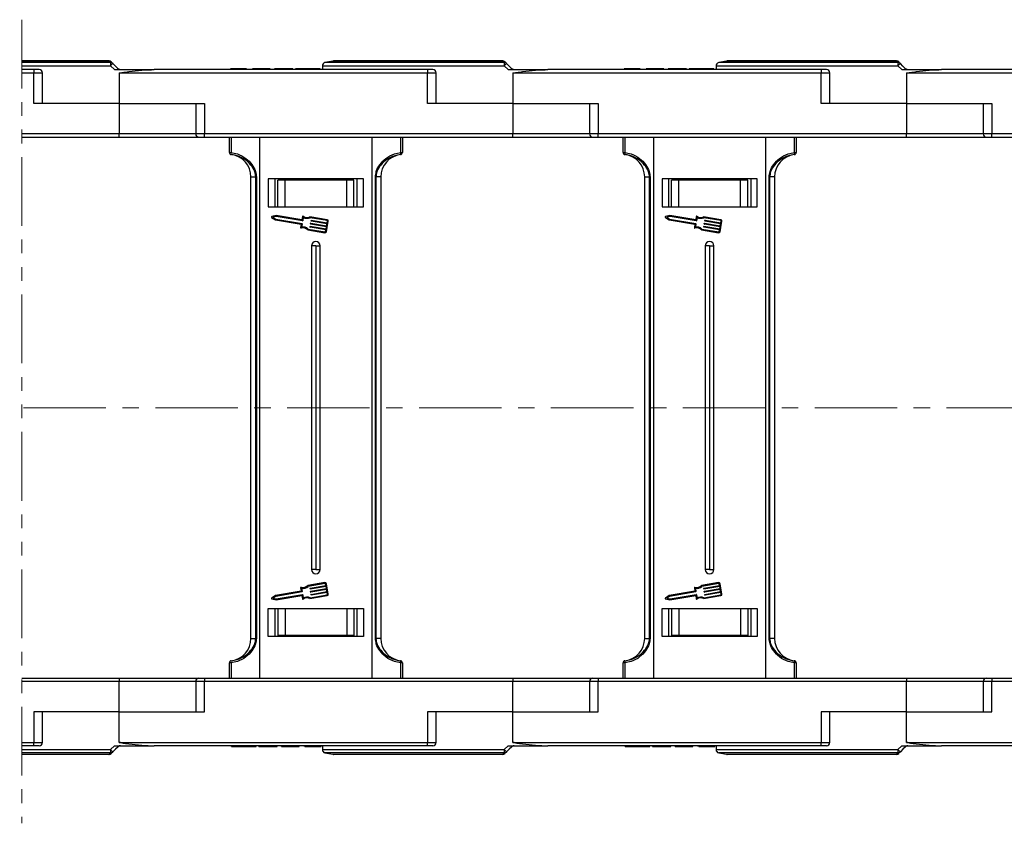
# Model space of a CAD drawing. Header units: millimetres. Extents: x -1637 to 445, y 81 to 1539.
# Tile 17 of 52: x -199 to 28, y 430 to 615. Entities that reach past the tile are written whole.
import ezdxf

# ---------------------------------------------------------------- set-up
doc = ezdxf.new("R2010")
doc.units = ezdxf.units.MM
doc.linetypes.add('CENTERX2', pattern=[20.32, 12.7, -2.54, 2.54, -2.54])
doc.linetypes.add('PHANTOM2', pattern=[31.75, 15.875, -3.175, 3.175, -3.175, 3.175, -3.175])

msp = doc.modelspace()

# ---------------------------------------------------------------- linework, layer by layer
at = {"color": 3, "linetype": 'PHANTOM2', "lineweight": 9}
msp.add_line((-198.972, 615.432), (-198.974, 429.774), dxfattribs=at)
at = {"color": 7, "linetype": 'Continuous', "lineweight": 25}
for p, q in [((-178.827, 605.893), (-198.972, 605.893)), ((-127.089, 605.879), (-128.914, 605.514)), ((-87.827, 605.893), (-126.942, 605.893)), ((-36.089, 605.879), (-37.914, 605.514)), ((3.173, 605.893), (-35.942, 605.893)), ((-196.239, 603.893), (-198.972, 603.893)), ((-198.972, 603.143), (-196.239, 603.143)), ((-196.239, 603.893), (-196.239, 603.143)), ((-194.989, 603.893), (-196.239, 603.893)), ((-196.239, 596.093), (-196.239, 603.143)), ((-194.239, 596.093), (-194.239, 603.143)), ((-178.496, 604.778), (-177.596, 603.893)), ((-177.596, 603.893), (-168.427, 603.893)), ((-176.517, 603.176), (-176.517, 596.093)), ((-176.206, 603.143), (-176.206, 603.184)), ((-176.206, 603.143), (-105.239, 603.143)), ((-105.239, 603.893), (-168.427, 603.893)), ((-150.748, 604.093), (-150.748, 603.893)), ((-148.895, 604.093), (-148.895, 603.893)), ((-147.033, 604.093), (-147.033, 603.893)), ((-146.902, 604.093), (-146.902, 603.893)), ((-145.671, 604.093), (-145.671, 603.893)), ((-144.517, 604.093), (-145.671, 604.093)), ((-144.517, 604.093), (-144.517, 603.893)), ((-141.979, 604.093), (-144.517, 604.093)), ((-141.979, 604.093), (-141.979, 603.893)), ((-141.594, 604.093), (-141.979, 604.093)), ((-141.594, 604.093), (-141.594, 603.893)), ((-140.594, 604.093), (-140.594, 603.893)), ((-136.364, 604.093), (-140.594, 604.093)), ((-136.364, 604.093), (-136.364, 603.893)), ((-135.748, 604.093), (-135.748, 603.893)), ((-132.894, 604.093), (-132.894, 603.893)), ((-130.056, 604.093), (-130.056, 603.893)), ((-129.517, 604.778), (-129.517, 603.893)), ((-105.239, 603.893), (-105.239, 603.143)), ((-103.989, 603.893), (-105.239, 603.893)), ((-105.239, 596.093), (-105.239, 603.143)), ((-103.239, 596.093), (-103.239, 603.143)), ((-87.496, 604.778), (-86.596, 603.893)), ((-86.596, 603.893), (-77.427, 603.893)), ((-85.517, 603.176), (-85.517, 596.093)), ((-85.206, 603.143), (-85.206, 603.184)), ((-85.206, 603.143), (-14.239, 603.143)), ((-14.239, 603.893), (-77.427, 603.893)), ((-59.748, 604.093), (-59.748, 603.893)), ((-57.895, 604.093), (-57.895, 603.893)), ((-56.033, 604.093), (-56.033, 603.893)), ((-55.902, 604.093), (-55.902, 603.893)), ((-54.671, 604.093), (-54.671, 603.893)), ((-53.517, 604.093), (-54.671, 604.093)), ((-53.517, 604.093), (-53.517, 603.893)), ((-50.979, 604.093), (-53.517, 604.093)), ((-50.979, 604.093), (-50.979, 603.893)), ((-50.594, 604.093), (-50.979, 604.093)), ((-50.594, 604.093), (-50.594, 603.893)), ((-45.364, 604.093), (-49.594, 604.093)), ((-49.594, 604.093), (-49.594, 603.893)), ((-45.364, 604.093), (-45.364, 603.893)), ((-44.748, 604.093), (-44.748, 603.893)), ((-41.894, 604.093), (-41.894, 603.893)), ((-39.056, 604.093), (-39.056, 603.893)), ((-38.517, 604.778), (-38.517, 603.893)), ((-14.239, 603.893), (-14.239, 603.143)), ((-12.989, 603.893), (-14.239, 603.893)), ((-14.239, 596.093), (-14.239, 603.143)), ((-12.239, 596.093), (-12.239, 603.143)), ((3.504, 604.778), (4.404, 603.893)), ((4.404, 603.893), (13.573, 603.893)), ((5.483, 603.176), (5.483, 596.093)), ((5.794, 603.143), (5.794, 603.184)), ((5.794, 603.143), (76.761, 603.143)), ((76.761, 603.893), (13.573, 603.893)), ((-176.517, 596.093), (-196.239, 596.093)), ((-176.517, 596.093), (-156.795, 596.093)), ((-176.517, 596.093), (-176.517, 589.043)), ((-158.794, 596.093), (-158.794, 589.043)), ((-156.795, 596.093), (-156.795, 589.043)), ((-85.517, 596.093), (-105.239, 596.093)), ((-85.517, 596.093), (-65.795, 596.093)), ((-85.517, 596.093), (-85.517, 589.043)), ((-67.795, 596.093), (-67.795, 589.043)), ((-65.795, 596.093), (-65.795, 589.043)), ((5.483, 596.093), (-14.239, 596.093)), ((5.483, 596.093), (25.206, 596.093)), ((5.483, 596.093), (5.483, 589.043)), ((23.205, 596.093), (23.205, 589.043)), ((25.206, 596.093), (25.206, 589.043)), ((-176.517, 589.043), (-198.972, 589.043)), ((-198.972, 588.293), (-176.517, 588.293)), ((-176.517, 588.293), (-176.517, 589.043)), ((-176.517, 588.293), (-158.044, 588.293)), ((-158.044, 588.293), (-156.795, 588.293)), ((-85.517, 589.043), (-156.795, 589.043)), ((-156.795, 588.293), (-156.795, 589.043)), ((-156.795, 588.293), (-85.517, 588.293)), ((-151.017, 584.757), (-151.017, 588.293)), ((-150.621, 588.293), (-150.621, 584.757)), ((-144.017, 588.293), (-144.017, 463.293)), ((-118.017, 463.293), (-118.017, 588.293)), ((-111.412, 584.757), (-111.412, 588.293)), ((-111.017, 588.293), (-111.017, 584.757)), ((-85.517, 588.293), (-85.517, 589.043)), ((-85.517, 588.293), (-67.045, 588.293)), ((-67.045, 588.293), (-65.795, 588.293)), ((5.483, 589.043), (-65.795, 589.043)), ((-65.795, 588.293), (-65.795, 589.043)), ((-65.795, 588.293), (5.483, 588.293)), ((-60.017, 584.757), (-60.017, 588.293)), ((-59.621, 588.293), (-59.621, 584.757)), ((-53.017, 588.293), (-53.017, 463.293)), ((-27.017, 463.293), (-27.017, 588.293)), ((-20.412, 584.757), (-20.412, 588.293)), ((-20.017, 588.293), (-20.017, 584.757)), ((5.483, 588.293), (5.483, 589.043)), ((5.483, 588.293), (23.955, 588.293)), ((23.955, 588.293), (25.206, 588.293)), ((96.483, 589.043), (25.206, 589.043)), ((25.206, 588.293), (25.206, 589.043)), ((25.206, 588.293), (96.483, 588.293)), ((-151.017, 584.757), (-150.621, 584.757)), ((-150.578, 584.262), (-150.578, 584.258)), ((-111.455, 584.258), (-111.455, 584.262)), ((-111.412, 584.757), (-111.017, 584.757)), ((-60.017, 584.757), (-59.621, 584.757)), ((-59.578, 584.262), (-59.578, 584.258)), ((-20.455, 584.258), (-20.455, 584.262)), ((-20.412, 584.757), (-20.017, 584.757)), ((-146.017, 579.097), (-144.895, 579.097)), ((-146.017, 472.489), (-146.017, 579.097)), ((-144.781, 579.097), (-144.895, 579.097)), ((-144.895, 472.489), (-144.895, 579.097)), ((-144.781, 579.097), (-144.781, 472.489)), ((-142.017, 578.693), (-142.017, 572.193)), ((-120.017, 578.693), (-142.017, 578.693)), ((-140.517, 578.693), (-140.517, 572.193)), ((-139.817, 572.193), (-139.817, 578.393)), ((-138.136, 578.393), (-139.817, 578.393)), ((-138.136, 572.193), (-138.136, 578.393)), ((-123.897, 578.393), (-138.136, 578.393)), ((-123.897, 572.193), (-123.897, 578.393)), ((-122.217, 578.393), (-123.897, 578.393)), ((-122.217, 572.193), (-122.217, 578.393)), ((-121.517, 578.693), (-121.517, 572.193)), ((-121.516, 578.693), (-121.516, 572.193)), ((-120.017, 572.193), (-120.017, 578.693)), ((-117.253, 472.489), (-117.253, 579.097)), ((-117.138, 579.097), (-117.253, 579.097)), ((-116.017, 579.097), (-117.138, 579.097)), ((-117.138, 579.097), (-117.138, 472.489)), ((-116.017, 579.097), (-116.017, 472.489)), ((-55.017, 579.097), (-53.896, 579.097)), ((-55.017, 472.489), (-55.017, 579.097)), ((-53.781, 579.097), (-53.896, 579.097)), ((-53.896, 472.489), (-53.896, 579.097)), ((-53.781, 579.097), (-53.781, 472.489)), ((-51.017, 578.693), (-51.017, 572.193)), ((-29.017, 578.693), (-51.017, 578.693)), ((-49.517, 578.693), (-49.517, 572.193)), ((-48.817, 572.193), (-48.817, 578.393)), ((-47.136, 578.393), (-48.817, 578.393)), ((-47.136, 572.193), (-47.136, 578.393)), ((-32.897, 578.393), (-47.136, 578.393)), ((-32.897, 572.193), (-32.897, 578.393)), ((-31.217, 578.393), (-32.897, 578.393)), ((-31.217, 572.193), (-31.217, 578.393)), ((-30.517, 578.693), (-30.517, 572.193)), ((-30.516, 578.693), (-30.516, 572.193)), ((-29.017, 572.193), (-29.017, 578.693)), ((-26.138, 579.097), (-26.253, 579.097)), ((-26.253, 472.489), (-26.253, 579.097)), ((-25.017, 579.097), (-26.138, 579.097)), ((-26.138, 579.097), (-26.138, 472.489)), ((-25.017, 579.097), (-25.017, 472.489)), ((-142.017, 572.193), (-120.017, 572.193)), ((-51.017, 572.193), (-29.017, 572.193)), ((-141.243, 569.762), (-140.348, 569.187)), ((-140.176, 570.193), (-141.211, 569.947)), ((-140.17, 569.985), (-140.931, 569.804)), ((-140.931, 569.804), (-140.273, 569.381)), ((-140.348, 569.187), (-134.453, 568.181)), ((-140.273, 569.381), (-134.218, 568.347)), ((-134.231, 569.177), (-140.176, 570.193)), ((-134.115, 568.95), (-140.17, 569.985)), ((-134.098, 569.955), (-134.231, 569.177)), ((-133.923, 569.769), (-134.056, 568.992)), ((-128.412, 569.217), (-132.398, 569.898)), ((-128.447, 569.016), (-132.37, 569.687)), ((-132.151, 568.977), (-132.134, 569.077)), ((-132.075, 569.119), (-128.432, 568.497)), ((-50.243, 569.762), (-49.348, 569.187)), ((-49.176, 570.193), (-50.211, 569.947)), ((-49.17, 569.985), (-49.931, 569.804)), ((-49.931, 569.804), (-49.273, 569.381)), ((-49.348, 569.187), (-43.453, 568.181)), ((-49.273, 569.381), (-43.218, 568.347)), ((-43.231, 569.177), (-49.176, 570.193)), ((-43.115, 568.95), (-49.17, 569.985)), ((-43.098, 569.955), (-43.231, 569.177)), ((-42.923, 569.769), (-43.056, 568.992)), ((-37.412, 569.217), (-41.398, 569.898)), ((-37.447, 569.016), (-41.37, 569.687)), ((-41.151, 568.977), (-41.134, 569.077)), ((-41.075, 569.119), (-37.432, 568.497)), ((-134.411, 568.122), (-134.536, 567.394)), ((-134.176, 568.288), (-134.309, 567.511)), ((-132.913, 566.883), (-128.927, 566.202)), ((-132.816, 567.073), (-128.893, 566.403)), ((-132.391, 567.57), (-132.374, 567.67)), ((-128.707, 566.889), (-132.35, 567.511)), ((-132.315, 567.712), (-128.672, 567.09)), ((-132.271, 568.273), (-132.254, 568.374)), ((-128.586, 567.592), (-132.229, 568.215)), ((-132.195, 568.416), (-128.552, 567.793)), ((-128.466, 568.296), (-132.109, 568.918)), ((-128.775, 566.487), (-128.707, 566.889)), ((-128.672, 567.09), (-128.586, 567.592)), ((-128.574, 566.452), (-128.162, 568.864)), ((-128.552, 567.793), (-128.466, 568.296)), ((-128.432, 568.497), (-128.363, 568.899)), ((-43.411, 568.122), (-43.536, 567.394)), ((-43.176, 568.288), (-43.309, 567.511)), ((-41.913, 566.883), (-37.927, 566.202)), ((-41.816, 567.073), (-37.893, 566.403)), ((-41.391, 567.57), (-41.374, 567.67)), ((-37.707, 566.889), (-41.35, 567.511)), ((-41.315, 567.712), (-37.672, 567.09)), ((-41.271, 568.273), (-41.254, 568.374)), ((-37.586, 567.592), (-41.23, 568.215)), ((-41.195, 568.416), (-37.552, 567.793)), ((-37.466, 568.296), (-41.109, 568.918)), ((-37.775, 566.487), (-37.707, 566.889)), ((-37.672, 567.09), (-37.586, 567.592)), ((-37.574, 566.452), (-37.162, 568.864)), ((-37.552, 567.793), (-37.466, 568.296)), ((-37.432, 568.497), (-37.363, 568.899)), ((-132.017, 563.193), (-132.017, 488.393)), ((-131.017, 563.193), (-132.017, 563.193)), ((-131.017, 563.193), (-131.017, 488.393)), ((-131.017, 563.193), (-130.017, 563.193)), ((-130.017, 488.393), (-130.017, 563.193)), ((-41.017, 563.193), (-41.017, 488.393)), ((-40.017, 563.193), (-41.017, 563.193)), ((-40.017, 563.193), (-40.017, 488.393)), ((-40.017, 563.193), (-39.017, 563.193)), ((-39.017, 488.393), (-39.017, 563.193)), ((-131.017, 488.393), (-132.017, 488.393)), ((-131.017, 488.393), (-130.017, 488.393)), ((-40.017, 488.393), (-41.017, 488.393)), ((-40.017, 488.393), (-39.017, 488.393)), ((-128.927, 485.384), (-132.913, 484.703)), ((-128.893, 485.183), (-132.816, 484.513)), ((-128.707, 484.698), (-128.775, 485.1)), ((-128.162, 482.722), (-128.574, 485.134)), ((-37.927, 485.384), (-41.913, 484.703)), ((-37.893, 485.183), (-41.816, 484.513)), ((-37.707, 484.698), (-37.775, 485.1)), ((-37.162, 482.722), (-37.574, 485.134)), ((-134.453, 483.406), (-140.348, 482.399)), ((-134.218, 483.239), (-140.273, 482.205)), ((-140.17, 481.602), (-134.115, 482.636)), ((-134.536, 484.192), (-134.411, 483.465)), ((-134.309, 484.075), (-134.176, 483.298)), ((-134.056, 482.595), (-133.923, 481.818)), ((-132.374, 483.916), (-132.391, 484.017)), ((-132.37, 481.9), (-128.447, 482.57)), ((-132.35, 484.075), (-128.707, 484.698)), ((-128.672, 484.497), (-132.315, 483.874)), ((-132.254, 483.213), (-132.271, 483.313)), ((-132.229, 483.372), (-128.586, 483.994)), ((-128.552, 483.793), (-132.195, 483.171)), ((-132.134, 482.509), (-132.151, 482.61)), ((-132.109, 482.668), (-128.466, 483.291)), ((-128.432, 483.09), (-132.075, 482.467)), ((-128.586, 483.994), (-128.672, 484.497)), ((-128.466, 483.291), (-128.552, 483.793)), ((-128.363, 482.688), (-128.432, 483.09)), ((-43.453, 483.406), (-49.348, 482.399)), ((-43.218, 483.239), (-49.273, 482.205)), ((-49.17, 481.602), (-43.115, 482.636)), ((-43.536, 484.192), (-43.411, 483.465)), ((-43.309, 484.075), (-43.176, 483.298)), ((-43.056, 482.595), (-42.923, 481.818)), ((-41.374, 483.916), (-41.391, 484.017)), ((-41.37, 481.9), (-37.447, 482.57)), ((-41.35, 484.075), (-37.707, 484.698)), ((-37.672, 484.497), (-41.315, 483.874)), ((-41.254, 483.213), (-41.271, 483.313)), ((-41.23, 483.372), (-37.586, 483.994)), ((-37.552, 483.793), (-41.195, 483.171)), ((-41.134, 482.509), (-41.151, 482.61)), ((-41.109, 482.668), (-37.466, 483.291)), ((-37.432, 483.09), (-41.075, 482.467)), ((-37.586, 483.994), (-37.672, 484.497)), ((-37.466, 483.291), (-37.552, 483.793)), ((-37.363, 482.688), (-37.432, 483.09)), ((-140.348, 482.399), (-141.243, 481.824)), ((-141.211, 481.639), (-140.176, 481.394)), ((-140.273, 482.205), (-140.931, 481.782)), ((-140.931, 481.782), (-140.17, 481.602)), ((-140.176, 481.394), (-134.231, 482.409)), ((-134.231, 482.409), (-134.098, 481.632)), ((-132.398, 481.688), (-128.412, 482.369)), ((-49.348, 482.399), (-50.243, 481.824)), ((-50.211, 481.639), (-49.176, 481.394)), ((-49.273, 482.205), (-49.931, 481.782)), ((-49.931, 481.782), (-49.17, 481.602)), ((-49.176, 481.394), (-43.231, 482.409)), ((-43.231, 482.409), (-43.098, 481.632)), ((-41.398, 481.688), (-37.412, 482.369)), ((-142.017, 479.393), (-120.017, 479.393)), ((-142.017, 472.893), (-142.017, 479.393)), ((-140.517, 479.393), (-140.517, 472.893)), ((-139.817, 479.393), (-139.817, 473.193)), ((-138.136, 479.393), (-138.136, 473.193)), ((-123.897, 479.393), (-123.897, 473.193)), ((-122.217, 479.393), (-122.217, 473.193)), ((-121.517, 479.393), (-121.517, 472.893)), ((-121.516, 479.393), (-121.516, 472.893)), ((-120.017, 479.393), (-120.017, 472.893)), ((-51.017, 479.393), (-29.017, 479.393)), ((-51.017, 472.893), (-51.017, 479.393)), ((-49.517, 479.393), (-49.517, 472.893)), ((-48.817, 479.393), (-48.817, 473.193)), ((-47.136, 479.393), (-47.136, 473.193)), ((-32.897, 479.393), (-32.897, 473.193)), ((-31.217, 479.393), (-31.217, 473.193)), ((-30.517, 479.393), (-30.517, 472.893)), ((-30.516, 479.393), (-30.516, 472.893)), ((-29.017, 479.393), (-29.017, 472.893)), ((-146.017, 472.489), (-144.895, 472.489)), ((-144.781, 472.489), (-144.895, 472.489)), ((-120.017, 472.893), (-142.017, 472.893)), ((-138.136, 473.193), (-139.817, 473.193)), ((-123.897, 473.193), (-138.136, 473.193)), ((-122.217, 473.193), (-123.897, 473.193)), ((-117.138, 472.489), (-117.253, 472.489)), ((-116.017, 472.489), (-117.138, 472.489)), ((-55.017, 472.489), (-53.896, 472.489)), ((-53.781, 472.489), (-53.896, 472.489)), ((-29.017, 472.893), (-51.017, 472.893)), ((-47.136, 473.193), (-48.817, 473.193)), ((-32.897, 473.193), (-47.136, 473.193)), ((-31.217, 473.193), (-32.897, 473.193)), ((-26.138, 472.489), (-26.253, 472.489)), ((-25.017, 472.489), (-26.138, 472.489)), ((-151.017, 463.293), (-151.017, 466.829)), ((-150.621, 466.829), (-151.017, 466.829)), ((-150.621, 466.829), (-150.621, 463.293)), ((-150.578, 467.329), (-150.578, 467.325)), ((-111.455, 467.325), (-111.455, 467.329)), ((-111.412, 463.293), (-111.412, 466.829)), ((-111.017, 466.829), (-111.412, 466.829)), ((-111.017, 466.829), (-111.017, 463.293)), ((-60.017, 463.293), (-60.017, 466.829)), ((-59.621, 466.829), (-60.017, 466.829)), ((-59.621, 466.829), (-59.621, 463.293)), ((-59.578, 467.329), (-59.578, 467.325)), ((-20.455, 467.325), (-20.455, 467.329)), ((-20.412, 463.293), (-20.412, 466.829)), ((-20.017, 466.829), (-20.412, 466.829)), ((-20.017, 466.829), (-20.017, 463.293)), ((-198.973, 463.293), (-176.517, 463.293)), ((-176.517, 462.543), (-198.973, 462.543)), ((-176.517, 463.293), (-158.044, 463.293)), ((-176.517, 463.293), (-176.517, 462.543)), ((-176.517, 455.493), (-176.517, 462.543)), ((-158.794, 462.543), (-158.794, 455.493)), ((-158.044, 463.293), (-156.795, 463.293)), ((-156.795, 463.293), (-85.517, 463.293)), ((-156.795, 463.293), (-156.795, 462.543)), ((-156.795, 455.493), (-156.795, 462.543)), ((-85.517, 462.543), (-156.795, 462.543)), ((-85.517, 463.293), (-67.045, 463.293)), ((-85.517, 463.293), (-85.517, 462.543)), ((-85.517, 455.493), (-85.517, 462.543)), ((-67.795, 462.543), (-67.795, 455.493)), ((-67.045, 463.293), (-65.795, 463.293)), ((-65.795, 463.293), (5.483, 463.293)), ((-65.795, 463.293), (-65.795, 462.543)), ((-65.795, 455.493), (-65.795, 462.543)), ((5.483, 462.543), (-65.795, 462.543)), ((5.483, 463.293), (23.955, 463.293)), ((5.483, 463.293), (5.483, 462.543)), ((5.483, 455.493), (5.483, 462.543)), ((23.205, 462.543), (23.205, 455.493)), ((23.955, 463.293), (25.206, 463.293)), ((25.206, 463.293), (96.483, 463.293)), ((25.206, 463.293), (25.206, 462.543)), ((96.483, 462.543), (25.206, 462.543)), ((25.206, 455.493), (25.206, 462.543)), ((-196.239, 455.493), (-196.239, 448.443)), ((-176.517, 455.493), (-196.239, 455.493)), ((-194.239, 448.443), (-194.239, 455.493)), ((-176.517, 448.411), (-176.517, 455.493)), ((-176.517, 455.493), (-156.795, 455.493)), ((-105.239, 455.493), (-105.239, 448.443)), ((-85.517, 455.493), (-105.239, 455.493)), ((-103.239, 448.443), (-103.239, 455.493)), ((-85.517, 448.411), (-85.517, 455.493)), ((-85.517, 455.493), (-65.795, 455.493)), ((-14.239, 455.493), (-14.239, 448.443)), ((5.483, 455.493), (-14.239, 455.493)), ((-12.239, 448.443), (-12.239, 455.493)), ((5.483, 448.411), (5.483, 455.493)), ((5.483, 455.493), (25.206, 455.493)), ((-198.973, 448.443), (-196.239, 448.443)), ((-196.239, 447.693), (-196.239, 448.443)), ((-176.206, 448.443), (-105.239, 448.443)), ((-176.206, 448.443), (-176.206, 448.403)), ((-105.239, 447.693), (-105.239, 448.443)), ((-85.206, 448.443), (-14.239, 448.443)), ((-85.206, 448.443), (-85.206, 448.403)), ((-14.239, 447.693), (-14.239, 448.443)), ((5.794, 448.443), (76.761, 448.443)), ((5.794, 448.443), (5.794, 448.403)), ((-196.239, 447.693), (-198.973, 447.693)), ((-194.989, 447.693), (-196.239, 447.693)), ((-178.496, 446.808), (-177.596, 447.693)), ((-177.596, 447.693), (-168.427, 447.693)), ((-105.239, 447.693), (-168.427, 447.693)), ((-150.517, 447.493), (-150.517, 447.693)), ((-147.68, 447.493), (-147.68, 447.693)), ((-144.825, 447.493), (-144.825, 447.693)), ((-144.21, 447.493), (-144.21, 447.693)), ((-144.21, 447.493), (-139.979, 447.493)), ((-139.979, 447.493), (-139.979, 447.693)), ((-138.979, 447.493), (-138.979, 447.693)), ((-138.979, 447.493), (-138.594, 447.493)), ((-138.594, 447.493), (-138.594, 447.693)), ((-138.594, 447.493), (-136.056, 447.493)), ((-136.056, 447.493), (-136.056, 447.693)), ((-136.056, 447.493), (-134.902, 447.493)), ((-134.902, 447.493), (-134.902, 447.693)), ((-133.671, 447.493), (-133.671, 447.693)), ((-133.54, 447.493), (-133.54, 447.693)), ((-131.678, 447.493), (-131.678, 447.693)), ((-129.825, 447.493), (-129.825, 447.693)), ((-129.517, 447.693), (-129.517, 446.808)), ((-128.914, 446.073), (-127.089, 445.708)), ((-103.989, 447.693), (-105.239, 447.693)), ((-87.496, 446.808), (-86.596, 447.693)), ((-86.596, 447.693), (-77.427, 447.693)), ((-14.239, 447.693), (-77.427, 447.693)), ((-59.517, 447.493), (-59.517, 447.693)), ((-56.68, 447.493), (-56.68, 447.693)), ((-53.825, 447.493), (-53.825, 447.693)), ((-53.21, 447.493), (-53.21, 447.693)), ((-53.21, 447.493), (-48.979, 447.493)), ((-48.979, 447.493), (-48.979, 447.693)), ((-47.979, 447.493), (-47.979, 447.693)), ((-47.979, 447.493), (-47.594, 447.493)), ((-47.594, 447.493), (-47.594, 447.693)), ((-47.594, 447.493), (-45.056, 447.493)), ((-45.056, 447.493), (-45.056, 447.693)), ((-45.056, 447.493), (-43.902, 447.493)), ((-43.902, 447.493), (-43.902, 447.693)), ((-42.671, 447.493), (-42.671, 447.693)), ((-42.54, 447.493), (-42.54, 447.693)), ((-40.678, 447.493), (-40.678, 447.693)), ((-38.825, 447.493), (-38.825, 447.693)), ((-38.517, 447.693), (-38.517, 446.808)), ((-37.914, 446.073), (-36.089, 445.708)), ((-12.989, 447.693), (-14.239, 447.693)), ((3.504, 446.808), (4.404, 447.693)), ((4.404, 447.693), (13.573, 447.693)), ((76.761, 447.693), (13.573, 447.693)), ((-178.827, 445.693), (-198.973, 445.693)), ((-87.827, 445.693), (-126.942, 445.693)), ((3.173, 445.693), (-35.942, 445.693))]:
    msp.add_line(p, q, dxfattribs=at)
at = {"color": 8, "linetype": 'Continuous', "lineweight": 25}
for p, q in [((-198.972, 605.879), (-178.835, 605.879)), ((-178.469, 605.514), (-198.972, 605.514)), ((-87.469, 605.514), (-128.914, 605.514)), ((-127.089, 605.879), (-87.835, 605.879)), ((3.531, 605.514), (-37.914, 605.514)), ((-36.089, 605.879), (3.165, 605.879)), ((-198.972, 604.778), (-178.496, 604.778)), ((-196.239, 603.143), (-194.239, 603.143)), ((-129.517, 604.778), (-87.496, 604.778)), ((-105.239, 603.143), (-103.239, 603.143)), ((-38.517, 604.778), (3.504, 604.778)), ((-14.239, 603.143), (-12.239, 603.143)), ((-158.794, 589.043), (-176.517, 589.043)), ((-156.795, 589.043), (-158.794, 589.043)), ((-67.795, 589.043), (-85.517, 589.043)), ((-65.795, 589.043), (-67.795, 589.043)), ((23.205, 589.043), (5.483, 589.043)), ((25.206, 589.043), (23.205, 589.043)), ((-158.794, 462.543), (-176.517, 462.543)), ((-156.795, 462.543), (-158.794, 462.543)), ((-67.795, 462.543), (-85.517, 462.543)), ((-65.795, 462.543), (-67.795, 462.543)), ((23.205, 462.543), (5.483, 462.543)), ((25.206, 462.543), (23.205, 462.543)), ((-196.239, 448.443), (-194.239, 448.443)), ((-105.239, 448.443), (-103.239, 448.443)), ((-14.239, 448.443), (-12.239, 448.443)), ((-198.973, 446.808), (-178.496, 446.808)), ((-178.469, 446.073), (-198.973, 446.073)), ((-129.517, 446.808), (-87.496, 446.808)), ((-87.469, 446.073), (-128.914, 446.073)), ((-38.517, 446.808), (3.504, 446.808)), ((3.531, 446.073), (-37.914, 446.073)), ((-198.973, 445.708), (-178.835, 445.708)), ((-127.089, 445.708), (-87.835, 445.708)), ((-36.089, 445.708), (3.165, 445.708))]:
    msp.add_line(p, q, dxfattribs=at)
at = {"color": 1, "linetype": 'CENTERX2', "lineweight": 13, "ltscale": 1.5}
msp.add_line((216.688, 525.793), (-898.54, 525.793), dxfattribs=at)
at = {"color": 7, "linetype": 'Continuous', "lineweight": 25, "flags": 128}
for points in [[(-178.835, 605.879), (-178.834, 605.882), (-178.833, 605.885), (-178.832, 605.888), (-178.831, 605.89), (-178.83, 605.891), (-178.829, 605.892), (-178.828, 605.893), (-178.827, 605.893)], [(-87.835, 605.879), (-87.834, 605.882), (-87.833, 605.885), (-87.832, 605.888), (-87.831, 605.89), (-87.83, 605.891), (-87.829, 605.892), (-87.828, 605.893), (-87.827, 605.893)], [(3.165, 605.879), (3.166, 605.882), (3.167, 605.885), (3.168, 605.888), (3.169, 605.89), (3.17, 605.891), (3.171, 605.892), (3.172, 605.893), (3.173, 605.893)], [(-176.736, 604.113), (-177.334, 604.711), (-177.932, 605.309)], [(-85.736, 604.113), (-86.334, 604.711), (-86.932, 605.309)], [(5.264, 604.113), (4.666, 604.711), (4.068, 605.309)], [(-176.736, 447.474), (-177.334, 446.876), (-177.932, 446.278)], [(-85.736, 447.474), (-86.334, 446.876), (-86.932, 446.278)], [(5.264, 447.474), (4.666, 446.876), (4.068, 446.278)], [(-178.835, 445.708), (-178.834, 445.704), (-178.833, 445.701), (-178.832, 445.699), (-178.831, 445.697), (-178.83, 445.695), (-178.829, 445.694), (-178.828, 445.693), (-178.827, 445.693)], [(-87.835, 445.708), (-87.834, 445.704), (-87.833, 445.701), (-87.832, 445.699), (-87.831, 445.697), (-87.83, 445.695), (-87.829, 445.694), (-87.828, 445.693), (-87.827, 445.693)], [(3.165, 445.708), (3.166, 445.704), (3.167, 445.701), (3.168, 445.699), (3.169, 445.697), (3.17, 445.695), (3.171, 445.694), (3.172, 445.693), (3.173, 445.693)]]:
    msp.add_lwpolyline(points, dxfattribs=at)
at = {"color": 7, "linetype": 'Continuous', "lineweight": 25}
for centre, radius, start, end in [((-178.797, 605.169), 0.71, 45.21967, 93.08005), ((-178.827, 605.143), 0.75, 45, 90), ((-172.285, 604.918), 6.212, 174.49233, 181.28385), ((-178.432, 604.805), 0.71, 45.21655, 92.97036), ((-128.767, 604.778), 0.75, 101.30993, 180), ((-126.942, 605.143), 0.75, 90, 101.30993), ((-87.797, 605.169), 0.71, 45.22011, 93.08382), ((-87.827, 605.143), 0.75, 45, 90), ((-81.275, 604.917), 6.223, 174.49831, 181.27787), ((-87.432, 604.805), 0.71, 45.22247, 92.96868), ((-37.767, 604.778), 0.75, 101.30993, 180), ((-35.942, 605.143), 0.75, 90, 101.30993), ((3.203, 605.169), 0.71, 45.21697, 93.08275), ((3.173, 605.143), 0.75, 45, 90), ((9.726, 604.917), 6.223, 174.49831, 181.27787), ((3.568, 604.805), 0.71, 45.21655, 92.97036), ((-194.989, 603.143), 0.75, 0, 90), ((-174.005, 600.567), 6.157, 129.63141, 136.84031), ((-173.729, 600.73), 4.527, 131.63859, 135.66733), ((-176.206, 604.643), 1.5, 258.04702, 270), ((-175.331, 603.682), 1.055, 167.54875, 168.4518), ((-176.206, 604.643), 0.75, 258.04702, 270), ((-103.989, 603.143), 0.75, 0, 90), ((-83.001, 600.562), 6.163, 129.63176, 136.83391), ((-82.699, 600.697), 4.571, 131.65035, 135.64076), ((-85.206, 604.643), 1.5, 258.04702, 270), ((-87.586, 604.366), 2.271, 347.9917, 348.41094), ((-85.206, 604.643), 0.75, 258.04702, 270), ((-12.989, 603.143), 0.75, 0, 90), ((8.007, 600.554), 6.175, 129.64155, 136.83016), ((8.292, 600.708), 4.557, 131.64406, 135.64705), ((5.794, 604.643), 1.5, 258.04702, 270), ((5.015, 604.034), 0.636, 347.25162, 348.74893), ((5.794, 604.643), 0.75, 258.04702, 270), ((-158.045, 589.043), 0.75, 180, 270), ((-67.045, 589.043), 0.75, 180, 270), ((23.955, 589.043), 0.75, 180, 270), ((-150.517, 584.757), 0.499, 180.05137, 263.03052), ((-150.517, 584.754), 0.5, 180, 262.94587), ((-149.889, 584.572), 0.756, 165.82202, 204.22086), ((-151.217, 579.097), 5.2, 0, 82.94587), ((-110.817, 579.097), 5.2, 97.05413, 180), ((-112.145, 584.572), 0.756, 335.78884, 14.15458), ((-111.516, 584.757), 0.499, 276.96189, 359.95621), ((-111.517, 584.754), 0.5, 277.05413, 0), ((-59.517, 584.758), 0.499, 180.05878, 263.03084), ((-59.517, 584.754), 0.5, 180, 262.94587), ((-58.889, 584.572), 0.756, 165.82654, 204.23003), ((-60.217, 579.097), 5.2, 0, 82.94587), ((-19.817, 579.097), 5.2, 97.05413, 180), ((-21.145, 584.572), 0.756, 335.78662, 14.17049), ((-20.516, 584.757), 0.499, 276.96948, 359.94863), ((-20.517, 584.754), 0.5, 277.05413, 0), ((-141.188, 569.848), 0.102, 103.32833, 237.28541), ((-134.106, 569.001), 0.051, 260.30687, 350.30687), ((-133.998, 569.937), 0.102, 54.79186, 170.30687), ((-133.065, 571.259), 1.515, 234.79186, 296.12453), ((-133.065, 571.259), 1.719, 240.07022, 293.86617), ((-132.101, 568.968), 0.051, 170.30687, 260.30687), ((-132.084, 569.069), 0.051, 80.30687, 170.30687), ((-128.464, 568.916), 0.102, 350.30687, 80.30687), ((-128.464, 568.916), 0.306, 350.30687, 80.30687), ((-50.188, 569.848), 0.102, 103.32833, 237.28541), ((-43.106, 569.001), 0.051, 260.30687, 350.30687), ((-42.998, 569.937), 0.102, 54.79186, 170.30687), ((-42.065, 571.259), 1.515, 234.79186, 296.12453), ((-42.065, 571.259), 1.719, 240.07022, 293.86617), ((-41.101, 568.968), 0.051, 170.30687, 260.30687), ((-41.084, 569.069), 0.051, 80.30687, 170.30687), ((-37.464, 568.916), 0.102, 350.30687, 80.30687), ((-37.464, 568.916), 0.306, 350.30687, 80.30687), ((-134.435, 567.377), 0.102, 170.30687, 285.82188), ((-134.462, 568.13), 0.051, 350.30687, 80.30687), ((-133.994, 565.821), 1.515, 44.48921, 105.82188), ((-133.994, 565.821), 1.719, 46.74758, 100.54353), ((-134.226, 568.297), 0.051, 350.30687, 80.30687), ((-132.341, 567.561), 0.051, 170.30687, 260.30687), ((-132.324, 567.662), 0.051, 80.30687, 170.30687), ((-132.221, 568.265), 0.051, 170.30687, 260.30687), ((-132.204, 568.365), 0.051, 80.30687, 170.30687), ((-43.435, 567.377), 0.102, 170.30687, 285.82188), ((-43.462, 568.13), 0.051, 350.30687, 80.30687), ((-42.994, 565.821), 1.515, 44.48921, 105.82188), ((-42.994, 565.821), 1.719, 46.74758, 100.54353), ((-43.226, 568.297), 0.051, 350.30687, 80.30687), ((-41.341, 567.561), 0.051, 170.30687, 260.30687), ((-41.324, 567.662), 0.051, 80.30687, 170.30687), ((-41.221, 568.265), 0.051, 170.30687, 260.30687), ((-41.204, 568.365), 0.051, 80.30687, 170.30687), ((-128.876, 566.504), 0.306, 260.30687, 350.30687), ((-128.876, 566.504), 0.102, 260.30687, 350.30687), ((-37.876, 566.504), 0.306, 260.30687, 350.30687), ((-37.876, 566.504), 0.102, 260.30687, 350.30687), ((-131.017, 563.193), 1, 0, 180), ((-40.017, 563.193), 1, 0, 180), ((-131.017, 488.393), 1, 180, 0), ((-40.017, 488.393), 1, 180, 0), ((-128.876, 485.083), 0.306, 9.69313, 99.69313), ((-128.876, 485.083), 0.102, 9.69313, 99.69313), ((-37.876, 485.083), 0.306, 9.69313, 99.69313), ((-37.876, 485.083), 0.102, 9.69313, 99.69313), ((-134.435, 484.209), 0.102, 74.17812, 189.69313), ((-134.462, 483.456), 0.051, 279.69313, 9.69313), ((-133.994, 485.765), 1.515, 254.17812, 315.51079), ((-133.994, 485.765), 1.719, 259.45647, 313.25242), ((-134.226, 483.289), 0.051, 279.69313, 9.69313), ((-134.106, 482.586), 0.051, 9.69313, 99.69313), ((-132.341, 484.025), 0.051, 99.69313, 189.69313), ((-132.324, 483.925), 0.051, 189.69313, 279.69313), ((-132.221, 483.322), 0.051, 99.69313, 189.69313), ((-132.204, 483.221), 0.051, 189.69313, 279.69313), ((-132.101, 482.618), 0.051, 99.69313, 189.69313), ((-132.084, 482.518), 0.051, 189.69313, 279.69313), ((-128.464, 482.671), 0.102, 279.69313, 9.69313), ((-128.464, 482.671), 0.306, 279.69313, 9.69313), ((-43.435, 484.209), 0.102, 74.17812, 189.69313), ((-43.462, 483.456), 0.051, 279.69313, 9.69313), ((-42.994, 485.765), 1.515, 254.17812, 315.51079), ((-42.994, 485.765), 1.719, 259.45647, 313.25242), ((-43.226, 483.289), 0.051, 279.69313, 9.69313), ((-43.106, 482.586), 0.051, 9.69313, 99.69313), ((-41.341, 484.025), 0.051, 99.69313, 189.69313), ((-41.324, 483.925), 0.051, 189.69313, 279.69313), ((-41.221, 483.322), 0.051, 99.69313, 189.69313), ((-41.204, 483.221), 0.051, 189.69313, 279.69313), ((-41.101, 482.618), 0.051, 99.69313, 189.69313), ((-41.084, 482.518), 0.051, 189.69313, 279.69313), ((-37.464, 482.671), 0.102, 279.69313, 9.69313), ((-37.464, 482.671), 0.306, 279.69313, 9.69313), ((-141.188, 481.738), 0.102, 122.71459, 256.67167), ((-133.998, 481.649), 0.102, 189.69313, 305.20814), ((-133.065, 480.328), 1.515, 63.87547, 125.20814), ((-133.065, 480.328), 1.719, 66.13383, 119.92978), ((-50.188, 481.738), 0.102, 122.71459, 256.67167), ((-42.998, 481.649), 0.102, 189.69313, 305.20814), ((-42.065, 480.328), 1.515, 63.87547, 125.20814), ((-42.065, 480.328), 1.719, 66.13383, 119.92978), ((-151.217, 472.489), 5.2, 277.05413, 0), ((-110.817, 472.489), 5.2, 180, 262.94587), ((-60.217, 472.489), 5.2, 277.05413, 0), ((-19.817, 472.489), 5.2, 180, 262.94587), ((-150.517, 466.833), 0.5, 97.05413, 180), ((-150.517, 466.829), 0.499, 96.96858, 179.95038), ((-149.889, 467.015), 0.756, 155.77979, 194.17747), ((-111.517, 466.833), 0.5, 0, 82.94587), ((-112.145, 467.014), 0.756, 345.84592, 24.2105), ((-111.516, 466.829), 0.499, 0.04203, 83.03901), ((-59.517, 466.833), 0.5, 97.05413, 180), ((-59.517, 466.829), 0.499, 96.96826, 179.94298), ((-58.889, 467.014), 0.756, 155.77062, 194.17295), ((-20.517, 466.833), 0.5, 0, 82.94587), ((-21.145, 467.015), 0.756, 345.83002, 24.21272), ((-20.516, 466.829), 0.499, 0.04962, 83.03142), ((-158.045, 462.543), 0.75, 90, 180), ((-67.045, 462.543), 0.75, 90, 180), ((23.955, 462.543), 0.75, 90, 180), ((-194.989, 448.443), 0.75, 270, 0), ((-176.206, 446.943), 1.5, 90, 101.95298), ((-103.989, 448.443), 0.75, 270, 0), ((-85.206, 446.943), 1.5, 90, 101.95298), ((-12.989, 448.443), 0.75, 270, 0), ((5.794, 446.943), 1.5, 90, 101.95298), ((-172.285, 446.669), 6.213, 178.71634, 185.50747), ((-174.005, 451.02), 6.157, 223.16033, 230.36956), ((-178.432, 446.782), 0.71, 267.03133, 314.78454), ((-173.731, 450.854), 4.523, 224.33109, 228.36299), ((-175.332, 447.904), 1.054, 191.54216, 192.44662), ((-176.206, 446.943), 0.75, 90, 101.95298), ((-128.767, 446.808), 0.75, 180, 258.69007), ((-81.274, 446.669), 6.224, 178.72232, 185.5015), ((-83.001, 451.024), 6.163, 223.16673, 230.36921), ((-87.432, 446.782), 0.71, 267.03301, 314.77862), ((-82.701, 450.886), 4.567, 224.35767, 228.35122), ((-87.789, 447.179), 2.478, 11.60127, 11.98559), ((-85.206, 446.943), 0.75, 90, 101.95298), ((-37.767, 446.808), 0.75, 180, 258.69007), ((9.726, 446.669), 6.224, 178.72232, 185.5015), ((8.007, 451.032), 6.174, 223.17048, 230.35941), ((3.568, 446.782), 0.71, 267.03133, 314.78454), ((8.289, 450.876), 4.553, 224.35137, 228.35752), ((5.02, 447.554), 0.631, 11.23944, 12.74934), ((5.794, 446.943), 0.75, 90, 101.95298), ((-178.797, 446.417), 0.71, 266.92025, 314.78141), ((-178.827, 446.443), 0.75, 270, 315), ((-126.942, 446.443), 0.75, 258.69007, 270), ((-87.797, 446.417), 0.71, 266.91648, 314.78097), ((-87.827, 446.443), 0.75, 270, 315), ((-35.942, 446.443), 0.75, 258.69007, 270), ((3.203, 446.417), 0.71, 266.91755, 314.78412), ((3.173, 446.443), 0.75, 270, 315)]:
    msp.add_arc(centre, radius, start, end, dxfattribs=at)
for points, knots in [([(-178.835, 605.879), (-178.752, 605.795), (-178.63, 605.674), (-178.507, 605.552), (-178.469, 605.514)], [0, 0, 0, 0, 0.6855331, 1, 1, 1, 1]), ([(-177.932, 605.309), (-177.97, 605.347), (-178.092, 605.469), (-178.214, 605.59), (-178.297, 605.674)], [0, 0, 0, 0, 0.3144727, 1, 1, 1, 1]), ([(-87.835, 605.879), (-87.752, 605.795), (-87.63, 605.674), (-87.507, 605.552), (-87.469, 605.514)], [0, 0, 0, 0, 0.68553909, 1, 1, 1, 1]), ([(-86.932, 605.309), (-86.97, 605.347), (-87.092, 605.469), (-87.214, 605.59), (-87.297, 605.674)], [0, 0, 0, 0, 0.3144786, 1, 1, 1, 1]), ([(3.165, 605.879), (3.248, 605.795), (3.37, 605.674), (3.493, 605.552), (3.531, 605.514)], [0, 0, 0, 0, 0.6855331, 1, 1, 1, 1]), ([(4.068, 605.309), (4.03, 605.347), (3.908, 605.469), (3.786, 605.59), (3.703, 605.674)], [0, 0, 0, 0, 0.3144727, 1, 1, 1, 1]), ([(-176.361, 603.909), (-176.419, 603.926), (-176.559, 603.964), (-176.671, 604.058), (-176.736, 604.113)], [0, 0, 0, 0, 0.4157537, 1, 1, 1, 1]), ([(-176.517, 603.176), (-176.502, 603.175), (-176.399, 603.167), (-176.295, 603.176), (-176.206, 603.184)], [0, 0, 0, 0, 0.1379032, 1, 1, 1, 1]), ([(-176.206, 603.184), (-175.8, 603.237), (-174.401, 603.419), (-172.005, 603.705), (-169.817, 603.881), (-168.627, 603.891), (-168.427, 603.893)], [0, 0, 0, 0, 0.1563403, 0.5382513, 0.9225841, 1, 1, 1, 1]), ([(-148.895, 604.093), (-149.188, 604.093), (-149.771, 604.093), (-150.436, 604.093), (-150.713, 604.093), (-150.737, 604.093), (-150.748, 604.093)], [0, 0, 0, 0, 0.2802293, 0.5584236, 0.7788356, 1, 1, 1, 1]), ([(-147.033, 604.093), (-147.127, 604.093), (-147.316, 604.093), (-147.977, 604.093), (-148.547, 604.093), (-148.895, 604.093)], [0, 0, 0, 0, 0.2801153, 0.5603102, 1, 1, 1, 1]), ([(-132.894, 604.093), (-133.337, 604.093), (-134.223, 604.093), (-135.217, 604.093), (-135.691, 604.093), (-135.729, 604.093), (-135.748, 604.093)], [0, 0, 0, 0, 0.2799438, 0.5587143, 0.7790525, 1, 1, 1, 1]), ([(-130.056, 604.093), (-130.085, 604.093), (-130.144, 604.093), (-130.844, 604.093), (-131.85, 604.093), (-132.545, 604.093), (-132.894, 604.093)], [0, 0, 0, 0, 0.2805577, 0.559475, 0.7794285, 1, 1, 1, 1]), ([(-85.361, 603.909), (-85.419, 603.926), (-85.559, 603.964), (-85.671, 604.058), (-85.736, 604.113)], [0, 0, 0, 0, 0.4156773, 1, 1, 1, 1]), ([(-85.517, 603.176), (-85.502, 603.175), (-85.399, 603.167), (-85.295, 603.176), (-85.206, 603.184)], [0, 0, 0, 0, 0.1378768, 1, 1, 1, 1]), ([(-85.206, 603.184), (-84.8, 603.237), (-83.401, 603.419), (-81.005, 603.705), (-78.817, 603.881), (-77.627, 603.891), (-77.427, 603.893)], [0, 0, 0, 0, 0.1563404, 0.5382438, 0.9225766, 1, 1, 1, 1]), ([(-57.895, 604.093), (-58.188, 604.093), (-58.771, 604.093), (-59.436, 604.093), (-59.713, 604.093), (-59.737, 604.093), (-59.748, 604.093)], [0, 0, 0, 0, 0.2802293, 0.5584236, 0.7788356, 1, 1, 1, 1]), ([(-56.033, 604.093), (-56.127, 604.093), (-56.316, 604.093), (-56.977, 604.093), (-57.547, 604.093), (-57.895, 604.093)], [0, 0, 0, 0, 0.280121, 0.5603012, 1, 1, 1, 1]), ([(-41.894, 604.093), (-42.337, 604.093), (-43.223, 604.093), (-44.217, 604.093), (-44.691, 604.093), (-44.729, 604.093), (-44.748, 604.093)], [0, 0, 0, 0, 0.2799336, 0.5587161, 0.7790508, 1, 1, 1, 1]), ([(-39.056, 604.093), (-39.085, 604.093), (-39.144, 604.093), (-39.844, 604.093), (-40.85, 604.093), (-41.545, 604.093), (-41.894, 604.093)], [0, 0, 0, 0, 0.2805587, 0.5594749, 0.7794167, 1, 1, 1, 1]), ([(5.639, 603.909), (5.581, 603.926), (5.441, 603.964), (5.329, 604.058), (5.264, 604.113)], [0, 0, 0, 0, 0.4156773, 1, 1, 1, 1]), ([(5.483, 603.176), (5.498, 603.175), (5.601, 603.167), (5.705, 603.176), (5.794, 603.184)], [0, 0, 0, 0, 0.1379032, 1, 1, 1, 1]), ([(5.794, 603.184), (6.2, 603.237), (7.599, 603.419), (9.995, 603.705), (12.183, 603.881), (13.373, 603.891), (13.573, 603.893)], [0, 0, 0, 0, 0.1563392, 0.5382472, 0.9225772, 1, 1, 1, 1]), ([(-150.621, 584.757), (-150.129, 584.671), (-148.902, 584.455), (-147.207, 583.524), (-145.796, 582.079), (-144.94, 580.568), (-144.826, 579.519), (-144.781, 579.097)], [0, 0, 0, 0, 0.1717581, 0.4284866, 0.6465024, 0.8576665, 1, 1, 1, 1]), ([(-144.895, 579.097), (-144.948, 579.505), (-145.078, 580.518), (-145.992, 581.917), (-147.394, 583.213), (-148.946, 583.959), (-150.067, 584.205), (-150.52, 584.255), (-150.578, 584.262)], [0, 0, 0, 0, 0.144273, 0.3583717, 0.5770653, 0.8312293, 0.9783736, 1, 1, 1, 1]), ([(-117.253, 579.097), (-117.207, 579.519), (-117.093, 580.568), (-116.238, 582.079), (-114.826, 583.524), (-113.131, 584.455), (-111.904, 584.671), (-111.412, 584.757)], [0, 0, 0, 0, 0.1423329, 0.3534994, 0.5715144, 0.8282361, 1, 1, 1, 1]), ([(-111.455, 584.262), (-111.906, 584.188), (-113.035, 584.005), (-114.639, 583.208), (-116.042, 581.918), (-116.956, 580.518), (-117.085, 579.505), (-117.138, 579.097)], [0, 0, 0, 0, 0.1686942, 0.4228862, 0.6415987, 0.8557158, 1, 1, 1, 1]), ([(-59.621, 584.757), (-59.129, 584.671), (-57.902, 584.455), (-56.207, 583.524), (-54.796, 582.079), (-53.94, 580.568), (-53.826, 579.519), (-53.781, 579.097)], [0, 0, 0, 0, 0.1717576, 0.4284853, 0.6465004, 0.857667, 1, 1, 1, 1]), ([(-53.896, 579.097), (-53.948, 579.505), (-54.078, 580.518), (-54.992, 581.917), (-56.394, 583.213), (-57.946, 583.959), (-59.067, 584.205), (-59.52, 584.255), (-59.578, 584.262)], [0, 0, 0, 0, 0.144272, 0.358371, 0.577065, 0.8312356, 0.9783736, 1, 1, 1, 1]), ([(-26.253, 579.097), (-26.207, 579.519), (-26.093, 580.568), (-25.238, 582.079), (-23.826, 583.524), (-22.131, 584.455), (-20.904, 584.671), (-20.412, 584.757)], [0, 0, 0, 0, 0.1423335, 0.3534976, 0.5715134, 0.8282419, 1, 1, 1, 1]), ([(-20.455, 584.262), (-20.906, 584.188), (-22.035, 584.005), (-23.639, 583.208), (-25.042, 581.918), (-25.955, 580.518), (-26.085, 579.505), (-26.138, 579.097)], [0, 0, 0, 0, 0.1687005, 0.4228859, 0.641598, 0.8557148, 1, 1, 1, 1]), ([(-144.781, 472.489), (-144.826, 472.067), (-144.94, 471.019), (-145.796, 469.508), (-147.207, 468.062), (-148.902, 467.131), (-150.129, 466.916), (-150.621, 466.829)], [0, 0, 0, 0, 0.142332, 0.3534978, 0.5715127, 0.8282414, 1, 1, 1, 1]), ([(-150.578, 467.325), (-150.127, 467.398), (-148.998, 467.582), (-147.394, 468.379), (-145.991, 469.668), (-145.078, 471.068), (-144.948, 472.082), (-144.895, 472.489)], [0, 0, 0, 0, 0.1687006, 0.4228863, 0.6415985, 0.8557147, 1, 1, 1, 1]), ([(-111.412, 466.829), (-111.904, 466.916), (-113.131, 467.131), (-114.826, 468.062), (-116.238, 469.508), (-117.093, 471.019), (-117.207, 472.067), (-117.253, 472.489)], [0, 0, 0, 0, 0.1717644, 0.4284864, 0.6465005, 0.8576686, 1, 1, 1, 1]), ([(-117.138, 472.489), (-117.085, 472.081), (-116.956, 471.068), (-116.042, 469.669), (-114.639, 468.373), (-113.087, 467.628), (-111.966, 467.382), (-111.513, 467.331), (-111.455, 467.325)], [0, 0, 0, 0, 0.1442721, 0.3583706, 0.5770647, 0.8312354, 0.9783736, 1, 1, 1, 1]), ([(-53.781, 472.489), (-53.826, 472.067), (-53.94, 471.019), (-54.796, 469.508), (-56.207, 468.062), (-57.902, 467.131), (-59.129, 466.916), (-59.621, 466.829)], [0, 0, 0, 0, 0.1423315, 0.3534998, 0.571514, 0.8282419, 1, 1, 1, 1]), ([(-59.578, 467.325), (-59.127, 467.398), (-57.998, 467.582), (-56.394, 468.379), (-54.991, 469.668), (-54.078, 471.068), (-53.948, 472.082), (-53.896, 472.489)], [0, 0, 0, 0, 0.1686944, 0.4228865, 0.6415992, 0.8557157, 1, 1, 1, 1]), ([(-20.412, 466.829), (-20.904, 466.916), (-22.131, 467.131), (-23.826, 468.062), (-25.238, 469.508), (-26.093, 471.019), (-26.207, 472.067), (-26.253, 472.489)], [0, 0, 0, 0, 0.1717586, 0.4284873, 0.6465022, 0.857668, 1, 1, 1, 1]), ([(-26.138, 472.489), (-26.085, 472.081), (-25.956, 471.068), (-25.042, 469.669), (-23.639, 468.373), (-22.087, 467.628), (-20.966, 467.382), (-20.513, 467.331), (-20.455, 467.325)], [0, 0, 0, 0, 0.1442732, 0.3583712, 0.577065, 0.8312292, 0.9783736, 1, 1, 1, 1]), ([(-176.517, 448.411), (-176.502, 448.412), (-176.399, 448.419), (-176.295, 448.41), (-176.206, 448.403)], [0, 0, 0, 0, 0.1379031, 1, 1, 1, 1]), ([(-176.206, 448.403), (-175.8, 448.35), (-174.401, 448.168), (-172.005, 447.882), (-169.817, 447.706), (-168.627, 447.695), (-168.427, 447.693)], [0, 0, 0, 0, 0.1563404, 0.5382511, 0.9225841, 1, 1, 1, 1]), ([(-85.517, 448.411), (-85.502, 448.412), (-85.399, 448.419), (-85.295, 448.41), (-85.206, 448.403)], [0, 0, 0, 0, 0.13787666, 1, 1, 1, 1]), ([(-85.206, 448.403), (-84.8, 448.35), (-83.401, 448.168), (-81.005, 447.882), (-78.817, 447.706), (-77.627, 447.695), (-77.427, 447.693)], [0, 0, 0, 0, 0.1563404, 0.5382436, 0.9225766, 1, 1, 1, 1]), ([(5.483, 448.411), (5.498, 448.412), (5.601, 448.419), (5.705, 448.41), (5.794, 448.403)], [0, 0, 0, 0, 0.1379031, 1, 1, 1, 1]), ([(5.794, 448.403), (6.2, 448.35), (7.599, 448.168), (9.995, 447.882), (12.183, 447.706), (13.373, 447.695), (13.573, 447.693)], [0, 0, 0, 0, 0.1563392, 0.5382471, 0.9225772, 1, 1, 1, 1]), ([(-178.835, 445.708), (-178.752, 445.791), (-178.63, 445.913), (-178.507, 446.034), (-178.469, 446.073)], [0, 0, 0, 0, 0.68553388, 1, 1, 1, 1]), ([(-177.932, 446.278), (-177.97, 446.239), (-178.092, 446.118), (-178.214, 445.996), (-178.297, 445.913)], [0, 0, 0, 0, 0.314474, 1, 1, 1, 1]), ([(-176.361, 447.677), (-176.419, 447.661), (-176.559, 447.622), (-176.671, 447.528), (-176.736, 447.474)], [0, 0, 0, 0, 0.4157505, 1, 1, 1, 1]), ([(-150.517, 447.493), (-150.488, 447.493), (-150.429, 447.493), (-149.729, 447.493), (-148.723, 447.493), (-148.028, 447.493), (-147.68, 447.493)], [0, 0, 0, 0, 0.2805577, 0.559475, 0.7794285, 1, 1, 1, 1]), ([(-147.68, 447.493), (-147.236, 447.493), (-146.35, 447.493), (-145.356, 447.493), (-144.883, 447.493), (-144.844, 447.493), (-144.825, 447.493)], [0, 0, 0, 0, 0.2799449, 0.5587165, 0.7790502, 1, 1, 1, 1]), ([(-133.54, 447.493), (-133.446, 447.493), (-133.258, 447.493), (-132.597, 447.493), (-132.027, 447.493), (-131.678, 447.493)], [0, 0, 0, 0, 0.2801153, 0.5603102, 1, 1, 1, 1]), ([(-131.678, 447.493), (-131.386, 447.493), (-130.802, 447.493), (-130.137, 447.493), (-129.86, 447.493), (-129.837, 447.493), (-129.825, 447.493)], [0, 0, 0, 0, 0.2802314, 0.5584128, 0.7788339, 1, 1, 1, 1]), ([(-87.835, 445.708), (-87.752, 445.791), (-87.63, 445.913), (-87.507, 446.034), (-87.469, 446.073)], [0, 0, 0, 0, 0.68553983, 1, 1, 1, 1]), ([(-86.932, 446.278), (-86.97, 446.239), (-87.092, 446.118), (-87.214, 445.996), (-87.297, 445.913)], [0, 0, 0, 0, 0.31447989, 1, 1, 1, 1]), ([(-85.361, 447.677), (-85.419, 447.661), (-85.559, 447.622), (-85.671, 447.528), (-85.736, 447.474)], [0, 0, 0, 0, 0.415674, 1, 1, 1, 1]), ([(-59.517, 447.493), (-59.488, 447.493), (-59.429, 447.493), (-58.729, 447.493), (-57.723, 447.493), (-57.028, 447.493), (-56.68, 447.493)], [0, 0, 0, 0, 0.2805587, 0.5594749, 0.7794167, 1, 1, 1, 1]), ([(-56.68, 447.493), (-56.236, 447.493), (-55.35, 447.493), (-54.356, 447.493), (-53.882, 447.493), (-53.844, 447.493), (-53.825, 447.493)], [0, 0, 0, 0, 0.2799336, 0.5587161, 0.7790508, 1, 1, 1, 1]), ([(-42.54, 447.493), (-42.446, 447.493), (-42.258, 447.493), (-41.597, 447.493), (-41.027, 447.493), (-40.678, 447.493)], [0, 0, 0, 0, 0.280121, 0.5603012, 1, 1, 1, 1]), ([(-40.678, 447.493), (-40.386, 447.493), (-39.802, 447.493), (-39.137, 447.493), (-38.86, 447.493), (-38.837, 447.493), (-38.825, 447.493)], [0, 0, 0, 0, 0.2802466, 0.5584243, 0.7788349, 1, 1, 1, 1]), ([(3.165, 445.708), (3.248, 445.791), (3.37, 445.913), (3.493, 446.034), (3.531, 446.073)], [0, 0, 0, 0, 0.68553388, 1, 1, 1, 1]), ([(4.068, 446.278), (4.03, 446.239), (3.908, 446.118), (3.786, 445.996), (3.703, 445.913)], [0, 0, 0, 0, 0.314474, 1, 1, 1, 1]), ([(5.639, 447.677), (5.581, 447.661), (5.441, 447.622), (5.329, 447.528), (5.264, 447.474)], [0, 0, 0, 0, 0.415674, 1, 1, 1, 1])]:
    msp.add_open_spline(points, degree=3, knots=knots, dxfattribs=at)

doc.saveas('drawing.dxf')
